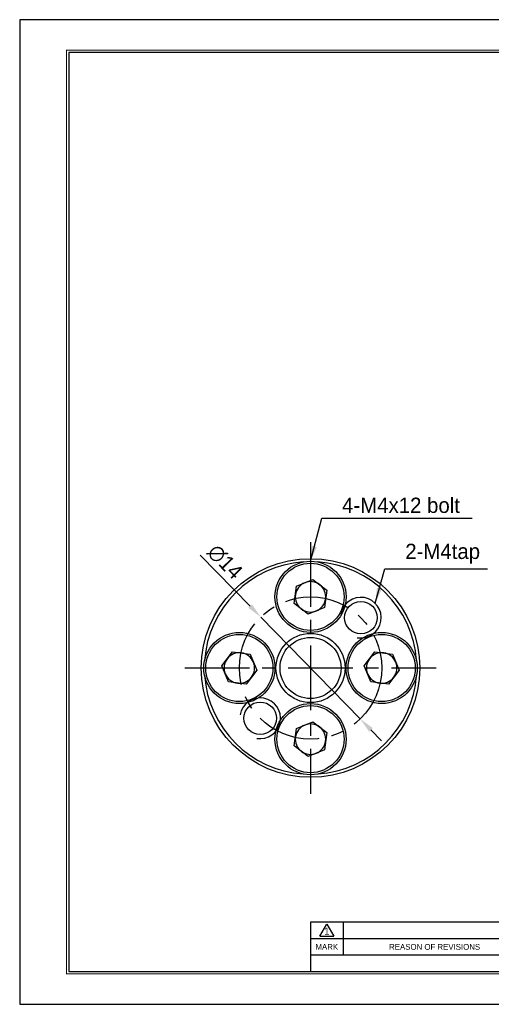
# Model space of a CAD drawing. Header units: millimetres. Extents: x 0 to 137, y 0 to 97.
# Tile 1 of 4: x 0 to 46, y 0 to 97. Entities that reach past the tile are written whole.
import ezdxf
from ezdxf.enums import TextEntityAlignment as Align

# ---------------------------------------------------------------- set-up
doc = ezdxf.new("R2010")
doc.units = ezdxf.units.MM
doc.linetypes.add('CENTER', pattern=[50.8, 31.75, -6.35, 6.35, -6.35])
doc.layers.get('DEFPOINTS').update_dxf_attribs({"linetype": 'CONTINUOUS'})
for name, color, linetype in [('center', 1, 'CENTER'), ('L1', 7, 'CONTINUOUS'), ('OUTLINE', 7, 'CONTINUOUS'), ('thread', 5, 'CONTINUOUS')]:
    doc.layers.add(name, color=color, linetype=linetype)
doc.dimstyles.get("Standard").update_dxf_attribs({"dimtxt": 1.5, "dimasz": 1.5, "dimexe": 0.4, "dimexo": 0, "dimgap": 0.5, "dimtad": 1, "dimdec": 3, "dimzin": 11, "dimdsep": 46, "dimtxsty": 'Standard', "dimcen": 0, "dimclrd": 5, "dimclre": 5, "dimclrt": 3, "dimadec": 0, "dimazin": 0, "dimtfac": 0.6, "dimtdec": 3, "dimtmove": 0, "dimatfit": 3, "dimfxl": 0, "dimtolj": 1, "dimtzin": 11, "dimarcsym": 0})

# ---------------------------------------------------------------- blocks, each defined once
blk = doc.blocks.new('표제란')
at = {"layer": 'L1', "color": 0}
for p, q in [((297, 210), (0, 210)), ((0, 210), (0, 0)), ((0, 0), (297, 0))]:
    blk.add_line(p, q, dxfattribs=at)
at = {"layer": 'L1'}
for p, q in [((160, 17.5), (62, 17.5)), ((62, 17.5), (62, 7)), ((64, 14.51), (65.5, 17.1)), ((65.5, 17.1), (67, 14.51)), ((69, 17.5), (69, 10.5)), ((147, 14), (62, 14)), ((64, 14.51), (67, 14.51)), ((147, 10.5), (62, 10.5))]:
    blk.add_line(p, q, dxfattribs=at)
at = {"layer": 'L1', "const_width": 0.25}
blk.add_lwpolyline([(290.5, 6.5), (290.5, 203.5), (10, 203.5), (10, 6.5)], close=True, dxfattribs=at)
at = {"layer": 'L1'}
blk.add_lwpolyline([(290, 7), (290, 203), (10.5, 203), (10.5, 7)], close=True, dxfattribs=at)
for s, height, p in [('1', 1.5, (65.5, 15.61)), ('MARK', 1.25, (65.5, 12.25)), ('REASON OF REVISIONS', 1.25, (88.5, 12.25))]:
    blk.add_text(s, height=height, dxfattribs=at).set_placement(p, align=Align.MIDDLE_CENTER)
for tag, p in [('필렛', (179.25, 10.9)), ('모따기', (179.25, 8.3))]:
    blk.add_attdef(tag, text='', height=1.15, dxfattribs=at).set_placement(p, align=Align.MIDDLE_LEFT)
at = {"layer": 'OUTLINE', "ltscale": 0.5}
for tag, p, height in [('TITLE', (237.17, 24.41), 2.5), ('도번', (251.18, 15.64), 2.5), ('SCALE', (253.78, 9.55), 1.2), ('DATE', (277.02, 9.51), 1.2)]:
    blk.add_attdef(tag, p, '', height=height, dxfattribs=at)
blk = doc.blocks.new('*D8')
at = {"layer": 'DEFPOINTS', "color": 0}
for p in [(23.716, 38.087), (33.497, 28.07)]:
    blk.add_point(p, dxfattribs=at)
at = {"layer": 'OUTLINE', "color": 5, "lineweight": -2}
for p, q in [((17.767, 44.179), (22.668, 39.16)), ((33.497, 28.07), (23.716, 38.087)), ((34.545, 26.997), (35.593, 25.924))]:
    blk.add_line(p, q, dxfattribs=at)
at = {"layer": 'OUTLINE', "color": 5}
for points in [[(22.847, 39.335), (22.49, 38.985), (23.716, 38.087)], [(34.724, 27.172), (34.366, 26.822), (33.497, 28.07)]]:
    blk.add_solid(points, dxfattribs=at)
at = {"layer": 'OUTLINE', "color": 3, "insert": (20.196, 43.511), "char_height": 1.5, "attachment_point": 5, "rotation": 314.31813}
blk.add_mtext('\\A1;∅14', dxfattribs=at)

msp = doc.modelspace()

# ---------------------------------------------------------------- linework, layer by layer
at = {"layer": 'center', "ltscale": 0.2}
for p, q in [((28.6068, 45.4409), (28.6068, 20.7159)), ((16.2443, 33.0784), (40.9693, 33.0784))]:
    msp.add_line(p, q, dxfattribs=at)
msp.add_circle((28.6068, 33.0784), 7, dxfattribs=at)
at = {"layer": 'OUTLINE'}
for p, q in [((27.2337, 41.134), (28.8345, 41.7954)), ((28.8345, 41.7954), (30.2076, 40.7398)), ((27.006, 39.417), (27.2337, 41.134)), ((30.2076, 40.7398), (29.98, 39.0228)), ((28.3792, 38.3614), (27.006, 39.417)), ((29.98, 39.0228), (28.3792, 38.3614)), ((19.8898, 33.306), (20.9454, 34.6792)), ((20.9454, 34.6792), (22.6625, 34.4516)), ((22.6625, 34.4516), (23.3239, 32.8508)), ((33.8898, 33.306), (34.9454, 34.6792)), ((34.9454, 34.6792), (36.6625, 34.4516)), ((36.6625, 34.4516), (37.3239, 32.8508)), ((20.5512, 31.7052), (19.8898, 33.306)), ((34.5512, 31.7052), (33.8898, 33.306)), ((23.3239, 32.8508), (22.2682, 31.4776)), ((37.3239, 32.8508), (36.2682, 31.4776)), ((22.2682, 31.4776), (20.5512, 31.7052)), ((36.2682, 31.4776), (34.5512, 31.7052)), ((27.006, 25.417), (27.2337, 27.134)), ((27.2337, 27.134), (28.8345, 27.7954)), ((28.8345, 27.7954), (30.2076, 26.7398)), ((30.2076, 26.7398), (29.98, 25.0228)), ((28.3792, 24.3614), (27.006, 25.417)), ((29.98, 25.0228), (28.3792, 24.3614))]:
    msp.add_line(p, q, dxfattribs=at)
for centre, radius in [((28.6068, 33.0784), 10.75), ((28.6068, 40.0784), 3.5), ((28.6068, 40.0784), 3.3), ((33.5566, 38.0281), 1.6), ((21.6068, 33.0784), 3.5), ((21.6068, 33.0784), 3.3), ((28.6068, 33.0784), 3.4), ((28.6068, 33.0784), 3), ((35.6068, 33.0784), 3.5), ((35.6068, 33.0784), 3.3), ((23.6571, 28.1286), 1.6), ((28.6068, 26.0784), 3.5), ((28.6068, 26.0784), 3.3)]:
    msp.add_circle(centre, radius, dxfattribs=at)
for centre, radius, start, end in [((28.6068, 33.0784), 10.45, 93.949834, 176.050166), ((28.6068, 33.0784), 10.45, 3.949834, 86.050166), ((28.6068, 40.0784), 1.5, 112.448281, 172.448281), ((28.6068, 40.0784), 1.5, 52.448281, 112.448281), ((28.6068, 40.0784), 1.5, 352.448281, 52.448281), ((28.6068, 40.0784), 1.5, 172.448281, 232.448281), ((28.6068, 40.0784), 1.5, 292.448281, 352.448281), ((28.6068, 40.0784), 1.5, 232.448281, 292.448281), ((21.6068, 33.0784), 1.5, 142.448281, 202.448281), ((21.6068, 33.0784), 1.5, 82.448281, 142.448281), ((21.6068, 33.0784), 1.5, 22.448281, 82.448281), ((35.6068, 33.0784), 1.5, 142.448281, 202.448281), ((35.6068, 33.0784), 1.5, 82.448281, 142.448281), ((35.6068, 33.0784), 1.5, 22.448281, 82.448281), ((21.6068, 33.0784), 1.5, 322.448281, 22.448281), ((35.6068, 33.0784), 1.5, 322.448281, 22.448281), ((28.6068, 33.0784), 10.45, 183.949834, 266.050166), ((21.6068, 33.0784), 1.5, 202.448281, 262.448281), ((21.6068, 33.0784), 1.5, 262.448281, 322.448281), ((28.6068, 33.0784), 10.45, 273.949834, 356.050166), ((35.6068, 33.0784), 1.5, 202.448281, 262.448281), ((35.6068, 33.0784), 1.5, 262.448281, 322.448281), ((28.6068, 26.0784), 1.5, 112.448281, 172.448281), ((28.6068, 26.0784), 1.5, 52.448281, 112.448281), ((28.6068, 26.0784), 1.5, 352.448281, 52.448281), ((28.6068, 26.0784), 1.5, 172.448281, 232.448281), ((28.6068, 26.0784), 1.5, 292.448281, 352.448281), ((28.6068, 26.0784), 1.5, 232.448281, 292.448281)]:
    msp.add_arc(centre, radius, start, end, dxfattribs=at)
at = {"layer": 'thread'}
for centre in [(33.5566, 38.0281), (23.6571, 28.1286)]:
    msp.add_arc(centre, 2, 260, 170, dxfattribs=at)

# ---------------------------------------------------------------- block references
at = {"layer": 'OUTLINE', "xscale": 0.46115536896, "yscale": 0.46115536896, "zscale": 0.46115536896}
msp.add_blockref('표제란', (0, 0), dxfattribs=at)

# ---------------------------------------------------------------- texts
at = {"layer": 'OUTLINE', "color": 3, "char_height": 1.5, "attachment_point": 7}
for s, insert in [('\\A1;4-M4x12 bolt', (31.7067, 48.3095)), ('\\A1;2-M4tap', (37.9247, 43.347))]:
    msp.add_mtext(s, dxfattribs=dict(at, insert=insert))

# ---------------------------------------------------------------- dimensions: what is measured, and where the dimension line sits
at = {"layer": 'OUTLINE'}
dim = msp.add_diameter_dim_2p(p1=(33.4973, 28.0701), p2=(23.7163, 38.0867), dimstyle='Standard', dxfattribs=at)
dim.commit()
dim.dimension.update_dxf_attribs({"geometry": '*D8', "text_midpoint": (19.2868, 42.6229), "dimtype": 163})

# ---------------------------------------------------------------- leaders
at = {"layer": 'OUTLINE', "annotation_type": 0, "has_hookline": 1, "hookline_direction": 0}
for points, text_width in [([(28.6068, 43.5784), (29.7067, 47.8095), (31.2067, 47.8095)], 12.7889), ([(34.9692, 39.444), (35.9247, 42.847), (37.4247, 42.847)], 8.0752)]:
    msp.add_leader(points, dimstyle='Standard', dxfattribs=dict(at, text_width=text_width))

doc.saveas('drawing.dxf')
